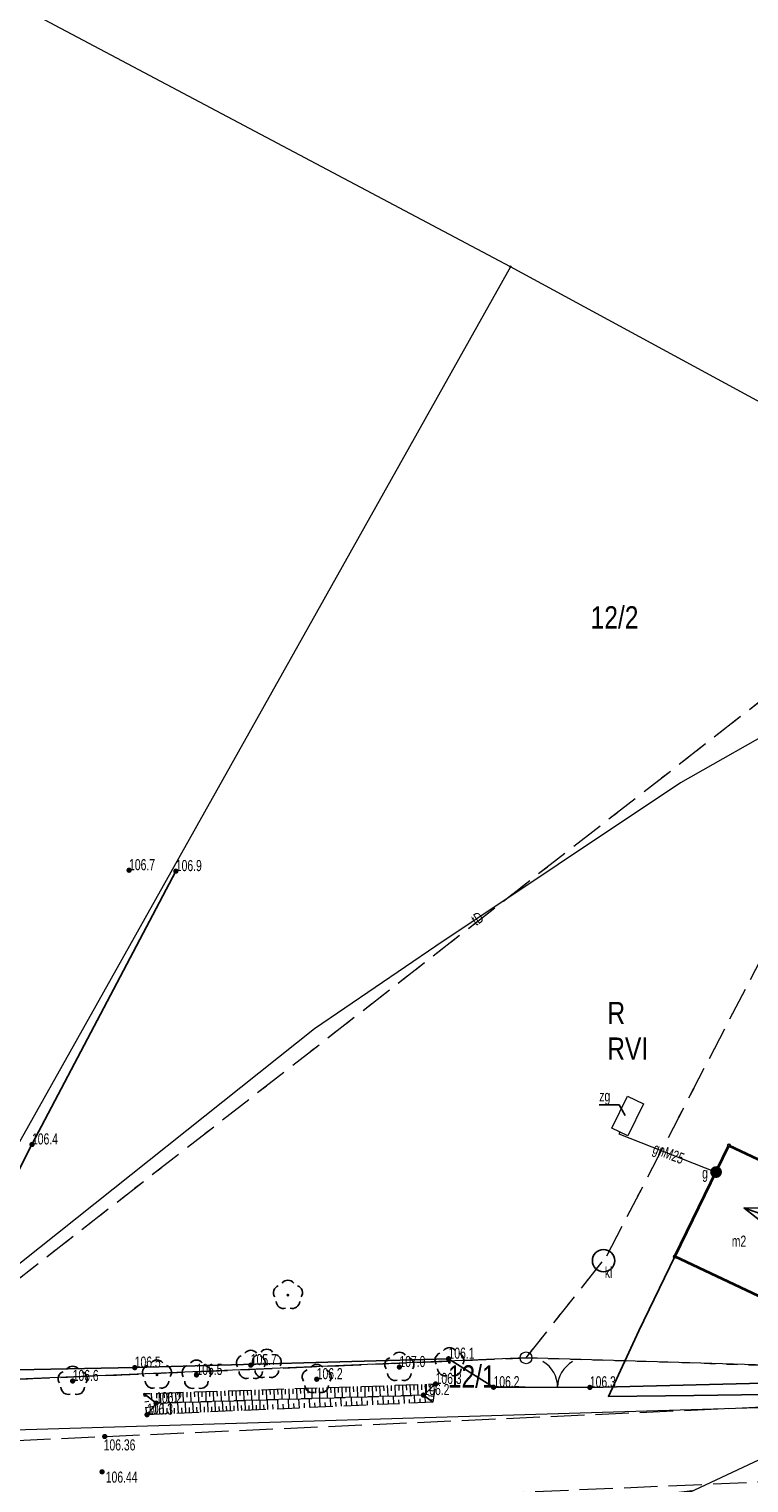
# Model space of a CAD drawing. Header units: inches. Extents: x 6497603 to 6502483, y 5925790 to 5934357.
# Tile 8 of 256: x 6499219 to 6499267, y 5926369 to 5926467. Entities that reach past the tile are written whole.
import ezdxf
from ezdxf.enums import TextEntityAlignment as Align

# ---------------------------------------------------------------- set-up
doc = ezdxf.new("R2010")
doc.units = ezdxf.units.IN
doc.header["$MEASUREMENT"] = 0
for name, pattern in [('1.5_0.75', [2.25, 1.5, -0.75]), ('2.25_0.75', [3, 2.25, -0.75]), ('219-1000', [0, 0]), ('egkk-1000', [3, 2.25, -0.75]), ('egug-1000', [1.5, 0.75, -0.75]), ('otob_1000', [0, 0]), ('suep_nn_1000', [0, 0])]:
    doc.linetypes.add(name, pattern=pattern)
for name, color, linetype in [('000 Inne (niezydentyfikowane)', 7, 'Continuous'), ('202-punkt graniczny', 7, 'Continuous'), ('203-punkt graniczny', 7, 'Continuous'), ('209-oznaczenie konturu klasyfikacyjnego', 7, 'Continuous'), ('210-oznaczenie konturu użytku gruntowego', 7, 'Continuous'), ('211-numer działki ewidencyjnej', 7, 'Continuous'), ('217-kontur klasyfikacyjny', 7, 'Continuous'), ('218-kontur użytku gruntowego', 7, 'Continuous'), ('219-działka ewidencyjna', 7, 'Continuous'), ('312-budynek ewidencyjny', 7, 'Continuous'), ('312-oznaczenie budynku ewidencyjnego-Atr117', 7, 'Continuous'), ('brama', 7, 'Continuous'), ('drzewo liściaste', 7, 'Continuous'), ('jezdnia', 7, 'Continuous'), ('ogrodzenie trwałe', 7, 'Continuous'), ('osadnik  szambo', 7, 'Continuous'), ('osadnik  szambo-Atr17', 7, 'Continuous'), ('pikieta naturalna', 7, 'Continuous'), ('pikieta naturalna-Atr2', 7, 'Continuous'), ('pikieta sztuczna', 7, 'Continuous'), ('pikieta sztuczna-Atr2', 7, 'Continuous'), ('przewód elektroenergetyczny niskiego napięcia', 7, 'Continuous'), ('przewód gazowy', 7, 'Continuous'), ('przewód gazowy-Atr1', 7, 'Continuous'), ('przewód telekomunikacyjny podziemny', 7, 'Continuous'), ('przewód telekomunikacyjny podziemny-Atr1', 7, 'Continuous'), ('Punkt budynku', 7, 'Continuous'), ('skarpa nieumocniona', 7, 'Continuous'), ('zasuwa lub zawór', 7, 'Continuous'), ('zasuwa lub zawór-Atr17', 7, 'Continuous'), ('zbiornik gazu', 7, 'Continuous'), ('zbiornik gazu-Atr17', 7, 'Continuous')]:
    doc.layers.add(name, color=color, linetype=linetype)
doc.styles.get("Standard").update_dxf_attribs({"font": 'arial.ttf'})
doc.linetypes.add('902-1000', pattern='A,5,0,[1,ksztalty.shx,S=1,R=0,X=0,Y=0],5', length=10)

# ---------------------------------------------------------------- blocks, each defined once
blk = doc.blocks.new('202')
at = {"color": 0, "linetype": 'Continuous', "lineweight": 0}
blk.add_circle((0, 0), 0.4, dxfattribs=at)
blk = doc.blocks.new('203')
at = {"linetype": 'Continuous', "lineweight": 0}
h = blk.add_hatch(color=0, dxfattribs=at)
edge = h.paths.add_edge_path()
edge.add_arc((0, 0), 0.09, 0, 360)
blk = doc.blocks.new('PUNKTBUD')
at = {"color": 0}
blk.add_circle((0, 0), 0.09, dxfattribs=at)
blk = doc.blocks.new('OP021')
at = {"linetype": 'Continuous', "lineweight": 13}
h = blk.add_hatch(color=0, dxfattribs=at)
edge = h.paths.add_edge_path()
edge.add_arc((0, 0), 0.1, 0, 360)
at = {"color": 0, "linetype": 'Continuous', "lineweight": -3}
for centre, start, end in [((0, 0.5), 38.316, 141.684), ((-0.476, 0.154), 110.388, 213.756), ((0.476, 0.154), 326.244, 69.612), ((-0.294, -0.404), 182.272, 285.64), ((0.294, -0.404), 254.36, 357.728), ((0.294, -0.404), 254.36, 357.728)]:
    blk.add_arc(centre, 0.5, start, end, dxfattribs=at)
blk = doc.blocks.new('US25')
at = {"linetype": 'Continuous', "lineweight": 13}
h = blk.add_hatch(color=0, dxfattribs=at)
edge = h.paths.add_edge_path()
edge.add_arc((0, 0), 0.4, 0, 360)
blk = doc.blocks.new('PW01')
at = {"linetype": 'Continuous', "lineweight": 13}
h = blk.add_hatch(color=0, dxfattribs=at)
edge = h.paths.add_edge_path()
edge.add_arc((0, 0), 0.18, 0, 360)
blk = doc.blocks.new('SUKM')
at = {"color": 0, "linetype": 'Continuous'}
blk.add_circle((0, 0), 0.75, dxfattribs=at)
blk = doc.blocks.new('SUEP1')
at = {"color": 0, "linetype": 'Continuous'}
for p, q in [((0, 0), (7.5, 0)), ((7.5, 0), (5.25, 0.75)), ((7.5, 0), (5.25, -0.75)), ((7.5, 0), (22.5, 0)), ((22.5, 0), (20.25, 0.75)), ((22.5, 0), (20.25, -0.75))]:
    blk.add_line(p, q, dxfattribs=at)
blk = doc.blocks.new('OK02')
at = {"color": 0, "linetype": 'Continuous', "lineweight": 0}
for centre, start, end in [((-2, 0), 0, 60), ((2, 0), 120, 180)]:
    blk.add_arc(centre, 2, start, end, dxfattribs=at)

msp = doc.modelspace()

# ---------------------------------------------------------------- linework, layer by layer
at = {"layer": '000 Inne (niezydentyfikowane)', "color": 7, "linetype": 'Continuous', "lineweight": 18, "flags": 128}
for points in [[(6499226.66, 5926374.93), (6499226.82, 5926374.96)], [(6499227.13, 5926375.12), (6499227.14, 5926374.7)], [(6499227.48, 5926375.13), (6499227.49, 5926374.79)], [(6499227.74, 5926375.14), (6499227.76, 5926374.47)], [(6499227.99, 5926375.15), (6499228, 5926374.81)], [(6499228.25, 5926375.15), (6499228.27, 5926374.48)], [(6499228.5, 5926375.16), (6499228.51, 5926374.83)], [(6499228.76, 5926375.17), (6499228.78, 5926374.5)], [(6499229.01, 5926375.18), (6499229.02, 5926374.84)], [(6499229.27, 5926375.19), (6499229.29, 5926374.51)], [(6499229.52, 5926375.2), (6499229.53, 5926374.86)], [(6499229.78, 5926375.2), (6499229.8, 5926374.53)], [(6499230.03, 5926375.21), (6499230.04, 5926374.88)], [(6499230.29, 5926375.22), (6499230.31, 5926374.55)], [(6499230.54, 5926375.23), (6499230.55, 5926374.89)], [(6499230.8, 5926375.24), (6499230.82, 5926374.56)], [(6499231.05, 5926375.25), (6499231.06, 5926374.91)], [(6499231.31, 5926375.25), (6499231.33, 5926374.58)], [(6499231.56, 5926375.26), (6499231.57, 5926374.92)], [(6499231.82, 5926375.27), (6499231.84, 5926374.59)], [(6499232.07, 5926375.28), (6499232.08, 5926374.94)], [(6499232.33, 5926375.29), (6499232.35, 5926374.61)], [(6499232.58, 5926375.3), (6499232.59, 5926374.96)], [(6499232.84, 5926375.31), (6499232.86, 5926374.62)], [(6499233.09, 5926375.31), (6499233.1, 5926374.97)], [(6499233.35, 5926375.32), (6499233.37, 5926374.64)], [(6499233.6, 5926375.33), (6499233.61, 5926374.99)], [(6499233.86, 5926375.34), (6499233.88, 5926374.65)], [(6499234.11, 5926375.35), (6499234.12, 5926375)], [(6499234.37, 5926375.36), (6499234.39, 5926374.67)], [(6499234.62, 5926375.36), (6499234.63, 5926375.02)], [(6499234.88, 5926375.37), (6499234.9, 5926374.68)], [(6499235.13, 5926375.38), (6499235.14, 5926375.04)], [(6499235.39, 5926375.39), (6499235.41, 5926374.7)], [(6499235.64, 5926375.4), (6499235.65, 5926375.05)], [(6499235.9, 5926375.41), (6499235.92, 5926374.71)], [(6499236.15, 5926375.41), (6499236.16, 5926375.07)], [(6499236.41, 5926375.42), (6499236.43, 5926374.73)], [(6499236.66, 5926375.43), (6499236.67, 5926375.08)], [(6499236.92, 5926375.44), (6499236.94, 5926374.74)], [(6499237.17, 5926375.45), (6499237.18, 5926375.1)], [(6499237.43, 5926375.46), (6499237.45, 5926374.76)], [(6499237.68, 5926375.47), (6499237.69, 5926375.12)], [(6499237.94, 5926375.47), (6499237.96, 5926374.77)], [(6499238.19, 5926375.48), (6499238.2, 5926375.13)], [(6499238.45, 5926375.49), (6499238.47, 5926374.79)], [(6499238.52, 5926374.19), (6499238.5, 5926374.79)], [(6499238.7, 5926375.5), (6499238.71, 5926375.15)], [(6499238.96, 5926375.51), (6499238.98, 5926374.81)], [(6499239.21, 5926375.52), (6499239.22, 5926375.16)], [(6499239.23, 5926374.22), (6499239.21, 5926374.81)], [(6499239.47, 5926375.52), (6499239.49, 5926374.82)], [(6499239.72, 5926375.53), (6499239.73, 5926375.18)], [(6499239.94, 5926374.25), (6499239.91, 5926374.83)], [(6499239.98, 5926375.54), (6499240, 5926374.84)], [(6499240.23, 5926375.55), (6499240.24, 5926375.2)], [(6499240.49, 5926375.56), (6499240.51, 5926374.85)], [(6499240.65, 5926374.28), (6499240.62, 5926374.85)], [(6499240.74, 5926375.57), (6499240.75, 5926375.21)], [(6499241, 5926375.57), (6499241.02, 5926374.87)], [(6499241.25, 5926375.58), (6499241.26, 5926375.23)], [(6499241.35, 5926374.31), (6499241.33, 5926374.88)], [(6499241.51, 5926375.59), (6499241.53, 5926374.88)], [(6499241.76, 5926375.6), (6499241.77, 5926375.24)], [(6499242.01, 5926375.61), (6499242.04, 5926374.9)], [(6499242.06, 5926374.34), (6499242.04, 5926374.9)], [(6499242.27, 5926375.62), (6499242.28, 5926375.26)], [(6499242.52, 5926375.63), (6499242.55, 5926374.91)], [(6499242.77, 5926374.37), (6499242.75, 5926374.92)], [(6499242.78, 5926375.63), (6499242.79, 5926375.28)], [(6499243.03, 5926375.64), (6499243.06, 5926374.93)], [(6499243.29, 5926375.65), (6499243.3, 5926375.29)], [(6499243.48, 5926374.41), (6499243.45, 5926374.94)], [(6499243.54, 5926375.66), (6499243.57, 5926374.94)], [(6499243.8, 5926375.67), (6499243.81, 5926375.31)], [(6499244.05, 5926375.68), (6499244.08, 5926374.96)], [(6499244.19, 5926374.44), (6499244.16, 5926374.96)], [(6499244.31, 5926375.68), (6499244.32, 5926375.33)], [(6499244.56, 5926375.69), (6499244.59, 5926374.97)], [(6499244.82, 5926375.7), (6499244.83, 5926375.34)], [(6499244.89, 5926374.47), (6499244.87, 5926374.98)], [(6499245.07, 5926375.71), (6499245.1, 5926374.99)], [(6499245.33, 5926375.72), (6499245.34, 5926375.36)], [(6499245.58, 5926375.73), (6499245.6, 5926375.12)], [(6499245.6, 5926374.5), (6499245.58, 5926374.91)], [(6499246.21, 5926375.26), (6499245.82, 5926375.32)], [(6499246.16, 5926374.91), (6499245.82, 5926374.96)], [(6499245.84, 5926375.74), (6499245.85, 5926375.54)], [(6499246.09, 5926375.74), (6499246.1, 5926375.58)], [(6499226.71, 5926374.55), (6499226.97, 5926374.59)], [(6499226.77, 5926374.17), (6499227.3, 5926374.26)], [(6499226.96, 5926373.68), (6499226.95, 5926373.81)], [(6499227.21, 5926373.7), (6499227.2, 5926373.91)], [(6499227.46, 5926373.71), (6499227.43, 5926374.42)], [(6499227.71, 5926373.72), (6499227.69, 5926374.09)], [(6499227.96, 5926373.73), (6499227.93, 5926374.47)], [(6499228.21, 5926373.74), (6499228.2, 5926374.11)], [(6499228.46, 5926373.75), (6499228.43, 5926374.49)], [(6499228.71, 5926373.76), (6499228.7, 5926374.13)], [(6499228.96, 5926373.77), (6499228.93, 5926374.5)], [(6499229.22, 5926373.78), (6499229.2, 5926374.15)], [(6499229.47, 5926373.79), (6499229.43, 5926374.52)], [(6499229.72, 5926373.81), (6499229.7, 5926374.17)], [(6499229.97, 5926373.82), (6499229.94, 5926374.53)], [(6499230.22, 5926373.83), (6499230.2, 5926374.18)], [(6499230.47, 5926373.84), (6499230.44, 5926374.55)], [(6499230.72, 5926373.85), (6499230.71, 5926374.2)], [(6499230.97, 5926373.86), (6499230.94, 5926374.56)], [(6499231.22, 5926373.87), (6499231.21, 5926374.22)], [(6499231.47, 5926373.88), (6499231.44, 5926374.58)], [(6499231.72, 5926373.89), (6499231.71, 5926374.24)], [(6499231.98, 5926373.9), (6499231.94, 5926374.59)], [(6499232.23, 5926373.91), (6499232.21, 5926374.26)], [(6499232.48, 5926373.93), (6499232.45, 5926374.61)], [(6499232.73, 5926373.94), (6499232.71, 5926374.28)], [(6499232.98, 5926373.95), (6499232.95, 5926374.62)], [(6499233.23, 5926373.96), (6499233.21, 5926374.3)], [(6499233.48, 5926373.97), (6499233.45, 5926374.64)], [(6499233.73, 5926373.98), (6499233.72, 5926374.31)], [(6499233.98, 5926373.99), (6499233.95, 5926374.65)], [(6499234.23, 5926374), (6499234.22, 5926374.33)], [(6499234.48, 5926374.01), (6499234.46, 5926374.67)], [(6499234.74, 5926374.02), (6499234.72, 5926374.35)], [(6499234.99, 5926374.04), (6499234.96, 5926374.68)], [(6499235.34, 5926374.05), (6499235.33, 5926374.37)], [(6499235.69, 5926374.07), (6499235.67, 5926374.71)], [(6499236.05, 5926374.08), (6499236.03, 5926374.4)], [(6499236.4, 5926374.1), (6499236.37, 5926374.73)], [(6499236.76, 5926374.11), (6499236.74, 5926374.43)], [(6499237.11, 5926374.13), (6499237.08, 5926374.75)], [(6499237.46, 5926374.14), (6499237.45, 5926374.45)], [(6499237.82, 5926374.16), (6499237.79, 5926374.77)], [(6499238.17, 5926374.17), (6499238.16, 5926374.48)], [(6499238.88, 5926374.2), (6499238.86, 5926374.5)], [(6499239.59, 5926374.24), (6499239.57, 5926374.53)], [(6499240.29, 5926374.27), (6499240.28, 5926374.56)], [(6499241, 5926374.3), (6499240.99, 5926374.58)], [(6499241.71, 5926374.33), (6499241.7, 5926374.61)], [(6499242.42, 5926374.36), (6499242.4, 5926374.63)], [(6499243.12, 5926374.39), (6499243.11, 5926374.66)], [(6499243.83, 5926374.42), (6499243.82, 5926374.69)], [(6499244.54, 5926374.45), (6499244.53, 5926374.71)], [(6499245.25, 5926374.48), (6499245.24, 5926374.74)], [(6499246.12, 5926374.65), (6499245.87, 5926374.69)]]:
    msp.add_lwpolyline(points, dxfattribs=at)
at = {"layer": '217-kontur klasyfikacyjny', "color": 3, "linetype": 'egkk-1000', "lineweight": 18, "flags": 128}
for points in [[(6499283.4, 5926433.63), (6499209.05, 5926375.69)], [(6499257.82, 5926384.38), (6499283.4, 5926433.63)], [(6499252.38, 5926377.51), (6499257.82, 5926384.38)], [(6499209.05, 5926375.69), (6499252.38, 5926377.51)]]:
    msp.add_lwpolyline(points, dxfattribs=at)
at = {"layer": '218-kontur użytku gruntowego', "color": 3, "linetype": 'egug-1000', "lineweight": 18, "flags": 128}
for points in [[(6499283.4, 5926433.63), (6499209.05, 5926375.69)], [(6499257.82, 5926384.38), (6499283.4, 5926433.63)], [(6499252.38, 5926377.51), (6499257.82, 5926384.38)], [(6499209.05, 5926375.69), (6499252.38, 5926377.51)], [(6499252.38, 5926377.51), (6499275.18, 5926376.81)]]:
    msp.add_lwpolyline(points, dxfattribs=at)
at = {"layer": '219-działka ewidencyjna', "color": 3, "linetype": '219-1000', "lineweight": 18, "flags": 128}
for points in [[(6499251.33, 5926451.04), (6499175.45, 5926491.28)], [(6499251.33, 5926451.04), (6499209.05, 5926375.69)], [(6499302.4, 5926423.31), (6499251.33, 5926451.04)], [(6499252.38, 5926377.51), (6499209.05, 5926375.69)], [(6499275.18, 5926376.81), (6499252.38, 5926377.51)], [(6499273.22, 5926374.29), (6499207.44, 5926372.33)]]:
    msp.add_lwpolyline(points, dxfattribs=at)
at = {"layer": '312-budynek ewidencyjny', "color": 7, "linetype": 'Continuous', "lineweight": 35, "flags": 128}
for points in [[(6499262.41, 5926384.33), (6499266.05, 5926391.83)], [(6499266.05, 5926391.83), (6499277.25, 5926386.54)], [(6499273.68, 5926379.01), (6499262.41, 5926384.33)]]:
    msp.add_lwpolyline(points, dxfattribs=at)
at = {"layer": 'brama', "color": 7, "linetype": 'otob_1000', "lineweight": 18, "flags": 128}
msp.add_lwpolyline([(6499252.33, 5926375.54), (6499256.68, 5926375.52)], dxfattribs=at)
at = {"layer": 'jezdnia', "color": 7, "linetype": '2.25_0.75', "lineweight": 18, "flags": 128}
msp.add_lwpolyline([(6499223.84, 5926367.22), (6499173.46, 5926364.98), (6499148.42, 5926364.66), (6499123.56, 5926365.39), (6499101.84, 5926367.12), (6499073.69, 5926369.95), (6499024.42, 5926375.22), (6499024.7, 5926380.28), (6499051.98, 5926377.42), (6499060.96, 5926376.28), (6499073.8, 5926375.03), (6499102.4, 5926372.07), (6499123.68, 5926370.36), (6499148.58, 5926369.58), (6499173.64, 5926370), (6499224, 5926372.21), (6499272.96, 5926374.41), (6499273.01, 5926371.91), (6499273.23, 5926369.35)], close=True, dxfattribs=at)
at = {"layer": 'ogrodzenie trwałe', "color": 7, "linetype": '902-1000', "lineweight": 25, "flags": 128}
for points in [[(6499274.96, 5926377.04), (6499274.34, 5926376.02), (6499270.12, 5926375.86), (6499256.68, 5926375.52), (6499252.33, 5926375.54), (6499250.19, 5926375.53), (6499247.16, 5926377.45), (6499226.02, 5926376.85), (6499211.32, 5926376.57), (6499219.1, 5926391.89), (6499228.79, 5926410.31)], [(6499273.03, 5926374.87), (6499271.98, 5926375.77), (6499269.98, 5926377.53), (6499269.56, 5926377.42), (6499268.95, 5926375.72), (6499268.5, 5926375.04), (6499263.68, 5926374.98), (6499257.93, 5926374.91), (6499259.98, 5926379.33), (6499262.41, 5926384.33)]]:
    msp.add_lwpolyline(points, dxfattribs=at)
at = {"layer": 'przewód elektroenergetyczny niskiego napięcia', "color": 1, "linetype": 'suep_nn_1000', "lineweight": 18, "flags": 128}
msp.add_lwpolyline([(6499243.2, 5926358.99), (6499288.26, 5926380.11)], dxfattribs=at)
at = {"layer": 'przewód gazowy', "color": 40, "linetype": 'Continuous', "lineweight": 18, "flags": 128}
msp.add_lwpolyline([(6499258.7, 5926392.73), (6499258.63, 5926392.6), (6499265.18, 5926390.03)], dxfattribs=at)
at = {"layer": 'przewód telekomunikacyjny podziemny', "color": 30, "linetype": 'Continuous', "lineweight": 18, "flags": 128}
msp.add_lwpolyline([(6499380.12, 5926567.42), (6499375.85, 5926556.79), (6499362.34, 5926529.65), (6499356.74, 5926518.64), (6499347.98, 5926501.18), (6499339.23, 5926484.58), (6499334.37, 5926475.8), (6499326.69, 5926462.5), (6499318.1, 5926450.16), (6499313.47, 5926442.02), (6499306.76, 5926431.85), (6499299.61, 5926433.55), (6499297.79, 5926434.5), (6499291.09, 5926434.54), (6499285.08, 5926428.96), (6499269.99, 5926420.35), (6499262.78, 5926416.25), (6499246.31, 5926405.25), (6499238.13, 5926399.69), (6499212.19, 5926379.04), (6499184.08, 5926378), (6499160.24, 5926376.46), (6499086.25, 5926380.36)], dxfattribs=at)
at = {"layer": 'skarpa nieumocniona', "color": 7, "linetype": '1.5_0.75', "lineweight": 18, "flags": 128}
for points in [[(6499245.47, 5926375), (6499227.46, 5926374.46), (6499226.63, 5926375.1), (6499246.29, 5926375.75)], [(6499245.47, 5926375), (6499227.46, 5926374.46), (6499226.63, 5926375.1), (6499246.29, 5926375.75)], [(6499227.46, 5926374.46), (6499226.85, 5926373.68), (6499226.63, 5926375.1)], [(6499227.46, 5926374.46), (6499226.85, 5926373.68), (6499226.63, 5926375.1)], [(6499246.1, 5926374.52), (6499226.85, 5926373.68), (6499227.46, 5926374.46), (6499245.47, 5926375)], [(6499246.1, 5926374.52), (6499226.85, 5926373.68), (6499227.46, 5926374.46), (6499245.47, 5926375)], [(6499246.1, 5926374.52), (6499245.47, 5926375), (6499246.29, 5926375.75)], [(6499246.1, 5926374.52), (6499245.47, 5926375), (6499246.29, 5926375.75)]]:
    msp.add_lwpolyline(points, close=True, dxfattribs=at)
at = {"layer": 'zbiornik gazu', "color": 40, "linetype": 'Continuous', "lineweight": 18, "flags": 128}
msp.add_lwpolyline([(6499259.21, 5926395.15), (6499260.29, 5926394.62), (6499259.24, 5926392.47), (6499258.16, 5926392.99)], close=True, dxfattribs=at)
at = {"layer": 'zbiornik gazu-Atr17', "color": 40, "flags": 128}
msp.add_lwpolyline([(6499259.05, 5926393.84), (6499258.65, 5926394.56), (6499257.313, 5926394.56)], dxfattribs=at)

# ---------------------------------------------------------------- block references
at = {"layer": '202-punkt graniczny', "color": 7, "linetype": 'Continuous', "lineweight": 18}
msp.add_blockref('202', (6499252.38, 5926377.51), dxfattribs=at)
at = {"layer": '203-punkt graniczny', "color": 3, "linetype": 'Continuous', "lineweight": 18}
msp.add_blockref('203', (6499251.33, 5926451.04), dxfattribs=at)
at = {"layer": 'brama', "color": 7, "linetype": 'Continuous', "lineweight": 18, "rotation": 359.737}
msp.add_blockref('OK02', (6499254.505, 5926375.53), dxfattribs=at)
at = {"layer": 'drzewo liściaste', "color": 94, "linetype": 'Continuous', "lineweight": 18}
for p in [(6499236.34, 5926381.74), (6499233.84, 5926377.02), (6499234.92, 5926377.09), (6499243.85, 5926376.89), (6499247.22, 5926377.2), (6499221.84, 5926375.95), (6499227.52, 5926376.37), (6499230.18, 5926376.36), (6499238.28, 5926376.07)]:
    msp.add_blockref('OP021', p, dxfattribs=at)
at = {"layer": 'osadnik  szambo', "color": 34, "linetype": 'Continuous', "lineweight": 18}
msp.add_blockref('SUKM', (6499257.6, 5926384.06), dxfattribs=at)
at = {"layer": 'pikieta naturalna', "color": 7, "linetype": 'Continuous', "lineweight": 13}
for p in [(6499225.64, 5926410.37), (6499228.79, 5926410.31), (6499219.1, 5926391.89), (6499226.02, 5926376.85), (6499233.84, 5926377.02), (6499243.85, 5926376.89), (6499247.16, 5926377.45), (6499221.84, 5926375.95), (6499230.18, 5926376.36), (6499238.28, 5926376.07), (6499246.29, 5926375.75), (6499245.47, 5926375), (6499250.19, 5926375.53), (6499256.68, 5926375.52), (6499226.85, 5926373.68), (6499227.46, 5926374.46)]:
    msp.add_blockref('PW01', p, dxfattribs=at)
at = {"layer": 'pikieta sztuczna', "color": 7, "linetype": 'Continuous', "lineweight": 13}
for p in [(6499224, 5926372.21), (6499223.82, 5926369.83)]:
    msp.add_blockref('PW01', p, dxfattribs=at)
at = {"layer": 'przewód elektroenergetyczny niskiego napięcia', "color": 1, "linetype": 'Continuous', "lineweight": 18}
for p, rotation in [((6499288.26, 5926380.11), 160.515), ((6499243.2, 5926358.99), 25.113)]:
    msp.add_blockref('SUEP1', p, dxfattribs=dict(at, rotation=rotation))
at = {"layer": 'Punkt budynku', "color": 5, "linetype": 'Continuous', "lineweight": 13}
for p in [(6499266.05, 5926391.83), (6499262.41, 5926384.33)]:
    msp.add_blockref('PUNKTBUD', p, dxfattribs=at)
at = {"layer": 'zasuwa lub zawór', "color": 40, "linetype": 'Continuous', "lineweight": 18}
msp.add_blockref('US25', (6499265.18, 5926390.03), dxfattribs=at)

# ---------------------------------------------------------------- texts
at = {"layer": '209-oznaczenie konturu klasyfikacyjnego', "color": 3, "linetype": 'Continuous', "lineweight": 18, "width": 0.79}
msp.add_text('RVI', height=1.5, dxfattribs=at).set_placement((6499257.85, 5926399.1), align=Align.TOP_LEFT)
at = {"layer": '210-oznaczenie konturu użytku gruntowego', "color": 3, "linetype": 'Continuous', "lineweight": 18, "width": 0.79}
msp.add_text('R', height=1.5, dxfattribs=at).set_placement((6499257.86, 5926400))
at = {"layer": '211-numer działki ewidencyjnej', "color": 3, "linetype": 'Continuous', "lineweight": 18, "width": 0.79}
for s, p in [('12/2', (6499256.73, 5926426.66)), ('12/1', (6499247.11, 5926375.51))]:
    msp.add_text(s, height=1.5, dxfattribs=at).set_placement(p)
at = {"layer": '312-oznaczenie budynku ewidencyjnego-Atr117', "color": 7, "width": 0.667}
msp.add_text('m2', height=0.75, dxfattribs=at).set_placement((6499266.24, 5926385))
at = {"layer": 'osadnik  szambo-Atr17', "color": 34, "width": 0.667}
msp.add_text('kl', height=0.75, dxfattribs=at).set_placement((6499257.69, 5926382.89))
at = {"layer": 'pikieta naturalna-Atr2', "color": 7, "width": 0.667}
for s, p in [('106.7', (6499225.64, 5926410.37)), ('106.9', (6499228.79, 5926410.31)), ('106.4', (6499219.1, 5926391.89)), ('105.7', (6499233.84, 5926377.02)), ('106.1', (6499247.16, 5926377.45)), ('106.5', (6499226.02, 5926376.85)), ('106.5', (6499230.18, 5926376.36)), ('106.2', (6499238.28, 5926376.07)), ('107.0', (6499243.85, 5926376.89)), ('106.6', (6499221.84, 5926375.95)), ('106.2', (6499245.47, 5926375)), ('106.3', (6499246.29, 5926375.75)), ('106.2', (6499250.19, 5926375.53)), ('106.3', (6499256.68, 5926375.52)), ('106.2', (6499227.46, 5926374.46)), ('106.3', (6499226.85, 5926373.68))]:
    msp.add_text(s, height=0.75, dxfattribs=at).set_placement(p)
at = {"layer": 'pikieta sztuczna-Atr2', "color": 7, "width": 0.667}
for s, p in [('106.36', (6499223.93, 5926372.02)), ('106.44', (6499224.07, 5926369.85))]:
    msp.add_text(s, height=0.75, dxfattribs=at).set_placement(p, align=Align.TOP_LEFT)
at = {"layer": 'przewód gazowy-Atr1', "color": 40, "width": 0.667}
msp.add_text('gnM25', height=0.75, rotation=338.576, dxfattribs=at).set_placement((6499260.99, 5926391.68), align=Align.MIDDLE_LEFT)
at = {"layer": 'przewód telekomunikacyjny podziemny-Atr1', "color": 30, "width": 0.667}
msp.add_text('tD', height=0.75, rotation=33.738, dxfattribs=at).set_placement((6499248.81, 5926406.92), align=Align.MIDDLE_LEFT)
at = {"layer": 'zasuwa lub zawór-Atr17', "color": 40, "width": 0.667}
msp.add_text('g', height=0.75, dxfattribs=at).set_placement((6499264.24, 5926389.59))
at = {"layer": 'zbiornik gazu-Atr17', "color": 40, "width": 0.667}
msp.add_text('zg', height=0.75, dxfattribs=at).set_placement((6499257.313, 5926394.567), align=Align.BOTTOM_LEFT)

doc.saveas('drawing.dxf')
